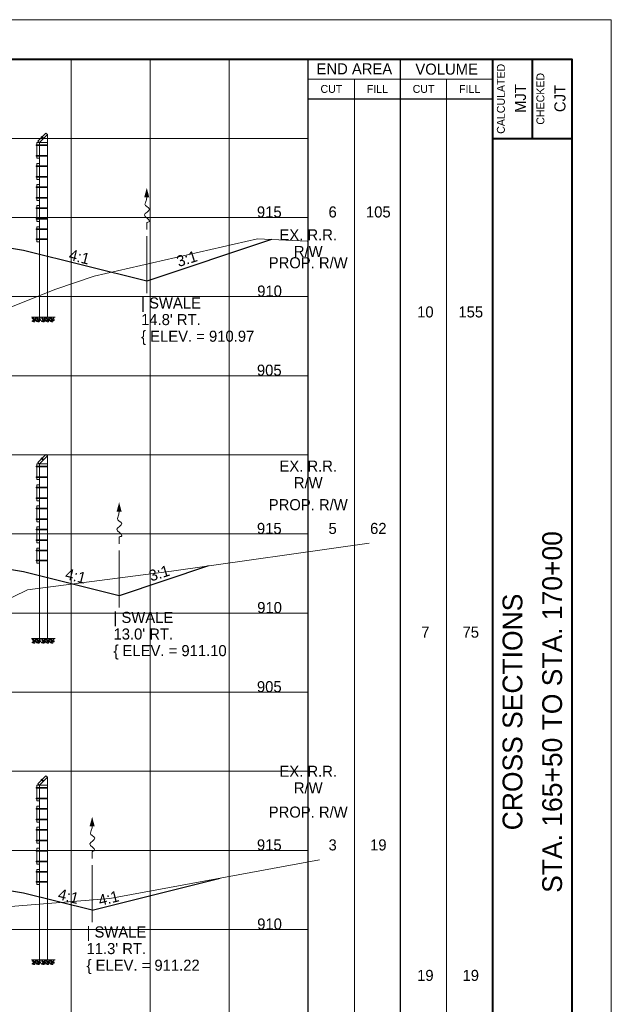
# Paper-space layout 'Layout1' of a CAD drawing. Header units: feet. Extents: x -1084 to 2301, y -843 to 1840.
# Tile 18 of 46: x 123 to 160, y 505 to 568. Entities that reach past the tile are written whole.
import ezdxf
from ezdxf.enums import TextEntityAlignment as Align

# ---------------------------------------------------------------- set-up
doc = ezdxf.new("R2010")
doc.units = ezdxf.units.FT
doc.header["$LTSCALE"] = 10
doc.header["$MEASUREMENT"] = 0
for name, pattern in [('cl5', [50, 1.25, -1.25, 45, -1.25, 1.25]), ('DGN Style 2', [42.257429, 25.354457, -16.902971]), ('DGN Style 3', [59.1604, 42.257429, -16.902971]), ('esmtrrex', [4.75, 0.8, -0.325, -0.325, 0.8, -0.3, 0.8, -0.3, 0.8, -0.3]), ('fencepr', [1, 0.925, 0.075]), ('rowpr', [5.45, 1, -0.225, -0.225, 4])]:
    doc.linetypes.add(name, pattern=pattern)
for name, color, linetype, lineweight in [('DR_P_Flow_Arrow', 151, 'Continuous', 13), ('GE_P_CL_5', 7, 'cl5', 13), ('RD_P_Cells', 7, 'Continuous', 0), ('RD_P_Fence', 230, 'fencepr', 13), ('RW_P_Fee_RW', 193, 'rowpr', 40), ('RW_X_Esmt_RR', 6, 'esmtrrex', 30), ('SH_Border', 7, 'Continuous', 40), ('SH_Data', 7, 'Continuous', 0), ('SH_Major_Grid_Line', 254, 'Continuous', 13), ('SH_Text', 7, 'Continuous', 13), ('TX_P_1', 7, 'Continuous', 13), ('TX_P_5', 7, 'Continuous', 13), ('XS_P_Finished_Grade', 3, 'Continuous', 30), ('XS_P_Subgrade', 4, 'Continuous', 30), ('XS_X_Ground_Line', 3, 'DGN Style 2', 13)]:
    doc.layers.add(name, color=color, linetype=linetype, lineweight=lineweight)
doc.layers.add('SH_Cut_Line', color=7, linetype='DGN Style 3', lineweight=0, plot=False)
doc.styles.add('Slanted-Normal LS 0.50', font='font31.shx', dxfattribs={"height": 0.14})
doc.styles.add('Style-font30', font='font30.shx')
doc.styles.add('Style-font31', font='font31.shx')
doc.styles.add('Style-font70', font='font70.shx')

# ---------------------------------------------------------------- blocks, each defined once
blk = doc.blocks.new('CROSS_SPLIT_1')
at = {"layer": 'SH_Border', "color": 7, "linetype": 'Continuous', "lineweight": 40}
for p, q in [((32.5, 0.5), (32.5, 21.5)), ((33, 21.5), (33, 20.5)), ((32.5, 20.5), (33.5, 20.5))]:
    blk.add_line(p, q, dxfattribs=at)
at = {"layer": 'SH_Border', "color": 7, "linetype": 'Continuous', "lineweight": 40, "flags": 128}
blk.add_lwpolyline([(2, 21.5), (33.5, 21.5), (33.5, 0.5), (2, 0.5), (2, 21.5)], close=True, dxfattribs=at)
at = {"layer": 'SH_Cut_Line', "color": 7, "linetype": 'DGN Style 3', "lineweight": 0, "flags": 128}
blk.add_lwpolyline([(0, 0), (34, 0), (34, 22), (0, 22), (0, 0)], close=True, dxfattribs=at)
at = {"layer": 'SH_Data', "color": 7, "linetype": 'Continuous', "lineweight": 30}
for p, q in [((30.166, 0.5), (30.166, 21.5)), ((31.333, 0.5), (31.333, 21.5)), ((30.166, 21), (32.5, 21))]:
    blk.add_line(p, q, dxfattribs=at)
at = {"layer": 'SH_Data', "color": 7, "linetype": 'Continuous', "lineweight": 0}
blk.add_line((30.166, 21.25), (32.5, 21.25), dxfattribs=at)
at = {"layer": 'SH_Data', "color": 7, "linetype": 'Continuous', "lineweight": 13}
for p, q in [((30.75, 0.5), (30.75, 21.25)), ((31.917, 0.5), (31.917, 21.25))]:
    blk.add_line(p, q, dxfattribs=at)
at = {"layer": 'SH_Major_Grid_Line', "color": 254, "linetype": 'Continuous', "lineweight": 13}
for p, q in [((27.166, 0.5), (27.166, 21.5)), ((28.166, 0.5), (28.166, 21.5)), ((29.166, 0.5), (29.166, 21.5)), ((19.166, 20.5), (30.166, 20.5)), ((19.166, 19.5), (30.166, 19.5)), ((19.166, 18.5), (30.166, 18.5)), ((19.166, 17.5), (30.166, 17.5)), ((19.166, 16.5), (30.166, 16.5)), ((19.166, 15.5), (30.166, 15.5)), ((19.166, 14.5), (30.166, 14.5)), ((19.166, 13.5), (30.166, 13.5)), ((19.166, 12.5), (30.166, 12.5)), ((19.166, 11.5), (30.166, 11.5)), ((19.166, 10.5), (30.166, 10.5))]:
    blk.add_line(p, q, dxfattribs=at)
at = {"layer": 'SH_Data', "color": 7, "linetype": 'Continuous', "lineweight": 13, "style": 'Style-font30'}
for s, p in [('END AREA', (30.75, 21.379)), ('VOLUME', (31.917, 21.375))]:
    blk.add_text(s, height=0.14, dxfattribs=at).set_placement(p, align=Align.MIDDLE_CENTER)
at = {"layer": 'SH_Data', "color": 7, "linetype": 'Continuous', "lineweight": 0, "style": 'Style-font30'}
for s, p in [('CALCULATED', (32.553, 21)), ('CHECKED', (33.053, 21))]:
    blk.add_text(s, height=0.1, rotation=90, dxfattribs=at).set_placement(p, align=Align.TOP_CENTER)
for s, p in [('CUT', (30.459, 21.125)), ('FILL', (31.042, 21.125)), ('CUT', (31.625, 21.125)), ('FILL', (32.208, 21.125))]:
    blk.add_text(s, height=0.1, dxfattribs=at).set_placement(p, align=Align.MIDDLE_CENTER)
at = {"layer": 'SH_Data', "lineweight": 13, "style": 'Style-font30'}
for p in [(32.92, 21.004), (33.42, 21.004)]:
    blk.add_attdef('Text', text='', height=0.14, rotation=90, dxfattribs=at).set_placement(p, align=Align.CENTER)
at = {"layer": 'SH_Data', "color": 7, "linetype": 'Continuous', "lineweight": 0, "style": 'Style-font70'}
for p in [(32.75, 13.25), (33.252, 13.25)]:
    blk.add_attdef('Text', text='', height=0.25, rotation=90, dxfattribs=at).set_placement(p, align=Align.MIDDLE_CENTER)
at = {"layer": 'TX_P_1', "color": 7, "style": 'Style-font70'}
for p in [(32.75, 3.75), (33.25, 3.75)]:
    blk.add_attdef('Text', text='', height=0.25, rotation=90, dxfattribs=at).set_placement(p, align=Align.MIDDLE_CENTER)
blk = doc.blocks.new('XS POINT_78')
at = {"layer": 'RW_X_Esmt_RR', "linetype": 'DGN Style 3', "lineweight": 0}
blk.add_line((0, 3.5), (0, -3.5), dxfattribs=at)
blk = doc.blocks.new('DFL-P_39')
at = {"layer": 'DR_P_Flow_Arrow', "color": 151, "linetype": 'Continuous', "lineweight": 13}
blk.add_open_spline([(-0.0799, 0.0003), (-0.081, 0.0002), (-0.082, 0.0002), (-0.0831, 0.0003), (-0.0943, 0.0003), (-0.1051, 0.005), (-0.116, 0.0078), (-0.1231, 0.0095), (-0.131, 0.0131), (-0.1368, 0.015), (-0.1515, 0.0198), (-0.165, -0.0203), (-0.1793, -0.0217), (-0.1954, -0.0234), (-0.2116, 0.0181), (-0.2278, 0.0195), (-0.2454, 0.0211), (-0.2657, -0.0279), (-0.2838, -0.0217), (-0.2903, -0.0195), (-0.2867, 0.0007), (-0.2951, 0.0006), (-0.3134, 0.0004), (-0.3317, 0.0002), (-0.35, 0)], degree=3, knots=[0, 0, 0, 0, 0.009646, 0.009646, 0.009646, 0.112481, 0.112481, 0.112481, 0.179673, 0.179673, 0.179673, 0.350625, 0.350625, 0.350625, 0.544565, 0.544565, 0.544565, 0.756426, 0.756426, 0.756426, 0.832712, 0.832712, 0.832712, 1, 1, 1, 1], dxfattribs=at)
at = {"layer": 'DR_P_Flow_Arrow', "color": 151, "linetype": 'Continuous', "lineweight": 0, "extrusion": (0, 0, -1)}
blk.add_solid([(0.08, 0.0215), (0, 0), (0.08, -0.0214)], dxfattribs=at)
blk = doc.blocks.new('GPKLBL_132')
at = {"layer": 'TX_P_5', "linetype": 'Continuous', "extrusion": (0, 0, -1), "insert": (-0.445, 0.967), "char_height": 0.7, "attachment_point": 3, "text_direction": (-0.986394, 0.164399, 0), "line_spacing_factor": 0.6, "style": 'Style-font31'}
blk.add_mtext('4:1', dxfattribs=at)
blk = doc.blocks.new('GPKLBL_134')
at = {"layer": 'TX_P_5', "linetype": 'Continuous', "insert": (-0.511, 0.978), "char_height": 0.7, "attachment_point": 1, "rotation": 350.53768, "line_spacing_factor": 0.6, "style": 'Style-font31'}
blk.add_mtext('4:1', dxfattribs=at)
blk = doc.blocks.new('RCP_1')
at = {"layer": 'RD_P_Cells'}
for points, knots in [([(0.018, 0.094), (0.034, 0.1), (0.049, 0.107), (0.065, 0.113), (0.073, 0.116), (0.077, 0.099), (0.078, 0.091), (0.079, 0.081), (0.071, 0.071), (0.063, 0.061), (0.052, 0.047), (0.024, 0.038), (0.018, 0.052), (0.015, 0.06), (0.014, 0.068), (0.014, 0.076), (0.014, 0.08), (0.012, 0.085), (0.014, 0.089), (0.016, 0.09), (0.017, 0.092), (0.018, 0.094)], [0, 0, 0, 0, 0.258176, 0.258176, 0.258176, 0.385117, 0.385117, 0.385117, 0.555016, 0.555016, 0.555016, 0.785627, 0.785627, 0.785627, 0.908123, 0.908123, 0.908123, 0.969027, 0.969027, 0.969027, 1, 1, 1, 1]), ([(0.047, 0.33), (0.055, 0.335), (0.064, 0.339), (0.072, 0.343), (0.081, 0.347), (0.092, 0.348), (0.102, 0.349), (0.109, 0.349), (0.116, 0.347), (0.123, 0.341), (0.129, 0.335), (0.128, 0.327), (0.127, 0.32), (0.124, 0.31), (0.12, 0.299), (0.109, 0.291), (0.099, 0.282), (0.089, 0.281), (0.078, 0.279), (0.067, 0.276), (0.054, 0.269), (0.043, 0.279), (0.036, 0.286), (0.034, 0.293), (0.034, 0.301), (0.035, 0.307), (0.035, 0.315), (0.04, 0.321), (0.042, 0.324), (0.044, 0.327), (0.047, 0.33)], [0, 0, 0, 0, 0.107172, 0.107172, 0.107172, 0.224609, 0.224609, 0.224609, 0.311187, 0.311187, 0.311187, 0.390245, 0.390245, 0.390245, 0.521508, 0.521508, 0.521508, 0.650159, 0.650159, 0.650159, 0.785017, 0.785017, 0.785017, 0.874079, 0.874079, 0.874079, 0.953282, 0.953282, 0.953282, 1, 1, 1, 1]), ([(0.156, 0.261), (0.171, 0.264), (0.186, 0.267), (0.201, 0.269), (0.216, 0.271), (0.223, 0.245), (0.227, 0.231), (0.23, 0.218), (0.228, 0.202), (0.217, 0.19), (0.204, 0.176), (0.189, 0.17), (0.173, 0.165), (0.159, 0.161), (0.143, 0.159), (0.129, 0.165), (0.12, 0.169), (0.114, 0.175), (0.109, 0.183), (0.1, 0.197), (0.098, 0.215), (0.105, 0.228), (0.11, 0.236), (0.117, 0.244), (0.126, 0.249), (0.133, 0.254), (0.14, 0.258), (0.148, 0.26), (0.151, 0.26), (0.154, 0.261), (0.156, 0.262)], [0, 0, 0, 0, 0.126661, 0.126661, 0.126661, 0.253188, 0.253188, 0.253188, 0.368171, 0.368171, 0.368171, 0.509113, 0.509113, 0.509113, 0.63015, 0.63015, 0.63015, 0.70369, 0.70369, 0.70369, 0.826515, 0.826515, 0.826515, 0.907901, 0.907901, 0.907901, 0.976801, 0.976801, 0.976801, 1, 1, 1, 1]), ([(0.158, 0.106), (0.17, 0.109), (0.181, 0.113), (0.193, 0.116), (0.211, 0.12), (0.228, 0.117), (0.245, 0.102), (0.259, 0.091), (0.26, 0.075), (0.256, 0.062), (0.252, 0.047), (0.242, 0.032), (0.227, 0.019), (0.208, 0.002), (0.181, -0.004), (0.162, 0.008), (0.146, 0.017), (0.129, 0.031), (0.126, 0.047), (0.124, 0.058), (0.13, 0.07), (0.136, 0.079), (0.14, 0.086), (0.144, 0.093), (0.15, 0.099), (0.152, 0.101), (0.155, 0.104), (0.158, 0.106)], [0, 0, 0, 0, 0.098896, 0.098896, 0.098896, 0.24332, 0.24332, 0.24332, 0.355319, 0.355319, 0.355319, 0.496743, 0.496743, 0.496743, 0.673566, 0.673566, 0.673566, 0.816859, 0.816859, 0.816859, 0.906168, 0.906168, 0.906168, 0.969895, 0.969895, 0.969895, 1, 1, 1, 1]), ([(0.287, 0.352), (0.3, 0.354), (0.312, 0.356), (0.325, 0.358), (0.336, 0.359), (0.339, 0.335), (0.335, 0.325), (0.331, 0.314), (0.322, 0.303), (0.311, 0.295), (0.301, 0.287), (0.279, 0.289), (0.273, 0.301), (0.269, 0.309), (0.271, 0.318), (0.273, 0.326), (0.274, 0.331), (0.275, 0.337), (0.279, 0.342), (0.281, 0.345), (0.284, 0.349), (0.287, 0.352)], [0, 0, 0, 0, 0.188286, 0.188286, 0.188286, 0.356428, 0.356428, 0.356428, 0.541746, 0.541746, 0.541746, 0.732506, 0.732506, 0.732506, 0.852511, 0.852511, 0.852511, 0.937171, 0.937171, 0.937171, 1, 1, 1, 1]), ([(0.307, 0.203), (0.319, 0.208), (0.331, 0.213), (0.342, 0.218), (0.355, 0.224), (0.36, 0.197), (0.363, 0.184), (0.366, 0.171), (0.363, 0.157), (0.352, 0.144), (0.342, 0.132), (0.331, 0.126), (0.319, 0.123), (0.309, 0.12), (0.297, 0.119), (0.288, 0.129), (0.276, 0.14), (0.272, 0.153), (0.274, 0.165), (0.276, 0.174), (0.28, 0.186), (0.289, 0.191), (0.295, 0.195), (0.301, 0.199), (0.307, 0.203)], [0, 0, 0, 0, 0.135762, 0.135762, 0.135762, 0.276579, 0.276579, 0.276579, 0.425633, 0.425633, 0.425633, 0.565886, 0.565886, 0.565886, 0.678149, 0.678149, 0.678149, 0.814077, 0.814077, 0.814077, 0.922173, 0.922173, 0.922173, 1, 1, 1, 1])]:
    blk.add_open_spline(points, degree=3, knots=knots, dxfattribs=at)
blk = doc.blocks.new('XS POINT_80')
at = {"layer": 'RW_P_Fee_RW', "linetype": 'Continuous', "lineweight": 13}
blk.add_line((0, 3.5), (0, -3.5), dxfattribs=at)
blk = doc.blocks.new('XS POINT_81')
at = {"layer": 'RW_X_Esmt_RR', "linetype": 'DGN Style 3', "lineweight": 0}
blk.add_line((0, 3.5), (0, -3.5), dxfattribs=at)
blk = doc.blocks.new('DFL-P_40')
at = {"layer": 'DR_P_Flow_Arrow', "color": 151, "linetype": 'Continuous', "lineweight": 13}
blk.add_open_spline([(-0.0799, 0.0003), (-0.081, 0.0002), (-0.082, 0.0002), (-0.0831, 0.0003), (-0.0943, 0.0003), (-0.1051, 0.005), (-0.116, 0.0078), (-0.1231, 0.0095), (-0.131, 0.0131), (-0.1368, 0.015), (-0.1515, 0.0198), (-0.165, -0.0203), (-0.1793, -0.0218), (-0.1954, -0.0234), (-0.2116, 0.0181), (-0.2278, 0.0195), (-0.2454, 0.0211), (-0.2657, -0.0279), (-0.2838, -0.0218), (-0.2903, -0.0195), (-0.2867, 0.0007), (-0.2951, 0.0006), (-0.3134, 0.0004), (-0.3317, 0.0002), (-0.35, 0)], degree=3, knots=[0, 0, 0, 0, 0.009646, 0.009646, 0.009646, 0.112481, 0.112481, 0.112481, 0.179673, 0.179673, 0.179673, 0.350625, 0.350625, 0.350625, 0.544565, 0.544565, 0.544565, 0.756426, 0.756426, 0.756426, 0.832712, 0.832712, 0.832712, 1, 1, 1, 1], dxfattribs=at)
at = {"layer": 'DR_P_Flow_Arrow', "color": 151, "linetype": 'Continuous', "lineweight": 0, "extrusion": (0, 0, -1)}
blk.add_solid([(0.08, 0.0215), (0, 0), (0.08, -0.0214)], dxfattribs=at)
blk = doc.blocks.new('GPKLBL_138')
at = {"layer": 'TX_P_5', "linetype": 'Continuous', "insert": (-0.511, 0.978), "char_height": 0.7, "attachment_point": 1, "rotation": 350.53768, "line_spacing_factor": 0.6, "style": 'Style-font31'}
blk.add_mtext('4:1', dxfattribs=at)
blk = doc.blocks.new('GPKLBL_139')
at = {"layer": 'TX_P_5', "linetype": 'Continuous', "extrusion": (0, 0, -1), "insert": (-0.445, 0.967), "char_height": 0.7, "attachment_point": 3, "text_direction": (-0.986394, 0.164399, 0), "line_spacing_factor": 0.6, "style": 'Style-font31'}
blk.add_mtext('3:1', dxfattribs=at)
blk = doc.blocks.new('XS POINT_83')
at = {"layer": 'RW_P_Fee_RW', "linetype": 'Continuous', "lineweight": 13}
blk.add_line((0, 3.5), (0, -3.5), dxfattribs=at)
blk = doc.blocks.new('XS POINT_84')
at = {"layer": 'RW_X_Esmt_RR', "linetype": 'DGN Style 3', "lineweight": 0}
blk.add_line((0, 3.5), (0, -3.5), dxfattribs=at)
blk = doc.blocks.new('DFL-P_41')
at = {"layer": 'DR_P_Flow_Arrow', "color": 151, "linetype": 'Continuous', "lineweight": 13}
blk.add_open_spline([(-0.0799, 0.0003), (-0.081, 0.0002), (-0.082, 0.0002), (-0.0831, 0.0003), (-0.0943, 0.0003), (-0.1051, 0.005), (-0.116, 0.0077), (-0.1231, 0.0095), (-0.131, 0.0131), (-0.1368, 0.015), (-0.1515, 0.0198), (-0.165, -0.0203), (-0.1793, -0.0218), (-0.1954, -0.0234), (-0.2116, 0.0181), (-0.2278, 0.0195), (-0.2454, 0.0211), (-0.2657, -0.0279), (-0.2838, -0.0218), (-0.2903, -0.0195), (-0.2867, 0.0007), (-0.2951, 0.0006), (-0.3134, 0.0004), (-0.3317, 0.0002), (-0.35, 0)], degree=3, knots=[0, 0, 0, 0, 0.009646, 0.009646, 0.009646, 0.112481, 0.112481, 0.112481, 0.179673, 0.179673, 0.179673, 0.350625, 0.350625, 0.350625, 0.544565, 0.544565, 0.544565, 0.756426, 0.756426, 0.756426, 0.832712, 0.832712, 0.832712, 1, 1, 1, 1], dxfattribs=at)
at = {"layer": 'DR_P_Flow_Arrow', "color": 151, "linetype": 'Continuous', "lineweight": 0, "extrusion": (0, 0, -1)}
blk.add_solid([(0.08, 0.0215), (0, 0), (0.08, -0.0214)], dxfattribs=at)
blk = doc.blocks.new('GPKLBL_143')
at = {"layer": 'TX_P_5', "linetype": 'Continuous', "insert": (-0.511, 0.978), "char_height": 0.7, "attachment_point": 1, "rotation": 350.53768, "line_spacing_factor": 0.6, "style": 'Style-font31'}
blk.add_mtext('4:1', dxfattribs=at)
blk = doc.blocks.new('GPKLBL_144')
at = {"layer": 'TX_P_5', "linetype": 'Continuous', "extrusion": (0, 0, -1), "insert": (-0.445, 0.967), "char_height": 0.7, "attachment_point": 3, "text_direction": (-0.986394, 0.164399, 0), "line_spacing_factor": 0.6, "style": 'Style-font31'}
blk.add_mtext('3:1', dxfattribs=at)
blk = doc.blocks.new('XS POINT_86')
at = {"layer": 'RW_P_Fee_RW', "linetype": 'Continuous', "lineweight": 13}
blk.add_line((0, 3.5), (0, -3.5), dxfattribs=at)

psp = doc.layouts.get("Layout1")

# ---------------------------------------------------------------- linework, layer by layer
at = {"layer": 'GE_P_CL_5'}
for p, q in [((130.619, 553.829), (130.619, 550.226)), ((128.872, 533.959), (128.872, 530.356)), ((127.166, 514.079), (127.166, 510.476))]:
    psp.add_line(p, q, dxfattribs=at)
at = {"layer": 'RD_P_Fence', "linetype": 'Continuous'}
for p, q in [((124.24, 560.333), (123.74, 559.833)), ((124.333, 560.24), (123.833, 559.74)), ((123.946, 560.068), (124.004, 560.127)), ((124.089, 559.954), (123.946, 560.097)), ((123.96, 560.053), (123.946, 560.068)), ((124.118, 559.983), (123.976, 560.126)), ((124.019, 560.112), (124.004, 560.127)), ((124.333, 560.24), (124.333, 548.711)), ((124.333, 559.596), (123.625, 559.596)), ((124.333, 559.554), (123.625, 559.554)), ((123.666, 559.616), (123.645, 559.616)), ((123.645, 559.533), (123.645, 559.616)), ((123.666, 559.533), (123.645, 559.533)), ((123.833, 559.74), (123.666, 559.74)), ((123.666, 558.74), (123.666, 559.74)), ((123.833, 559.74), (123.833, 548.711)), ((124.333, 559.74), (123.833, 559.74)), ((124.333, 558.926), (123.625, 558.926)), ((124.333, 558.884), (123.625, 558.884)), ((123.666, 558.946), (123.645, 558.946)), ((123.645, 558.863), (123.645, 558.946)), ((123.666, 558.863), (123.645, 558.863)), ((124.333, 558.266), (123.625, 558.266)), ((124.333, 558.224), (123.625, 558.224)), ((123.666, 558.286), (123.645, 558.286)), ((123.645, 558.203), (123.645, 558.286)), ((123.666, 558.203), (123.645, 558.203)), ((123.833, 558.74), (123.666, 558.74)), ((123.833, 558.41), (123.666, 558.41)), ((123.666, 557.41), (123.666, 558.41)), ((124.333, 557.596), (123.625, 557.596)), ((124.333, 557.554), (123.625, 557.554)), ((123.666, 557.616), (123.645, 557.616)), ((123.645, 557.533), (123.645, 557.616)), ((123.666, 557.533), (123.645, 557.533)), ((124.333, 556.936), (123.625, 556.936)), ((123.666, 556.956), (123.645, 556.956)), ((123.645, 556.873), (123.645, 556.956)), ((123.833, 557.41), (123.666, 557.41)), ((123.833, 557.08), (123.666, 557.08)), ((123.666, 556.08), (123.666, 557.08)), ((124.333, 556.894), (123.625, 556.894)), ((123.666, 556.873), (123.645, 556.873)), ((123.666, 556.286), (123.645, 556.286)), ((123.645, 556.203), (123.645, 556.286)), ((124.333, 556.266), (123.625, 556.266)), ((124.333, 556.224), (123.625, 556.224)), ((123.666, 556.203), (123.645, 556.203)), ((123.833, 556.08), (123.666, 556.08)), ((123.833, 555.75), (123.666, 555.75)), ((123.666, 554.75), (123.666, 555.75)), ((124.333, 555.606), (123.625, 555.606)), ((124.333, 555.564), (123.625, 555.564)), ((123.666, 555.626), (123.645, 555.626)), ((123.645, 555.543), (123.645, 555.626)), ((123.666, 555.543), (123.645, 555.543)), ((124.333, 554.936), (123.625, 554.936)), ((124.333, 554.894), (123.625, 554.894)), ((123.666, 554.956), (123.645, 554.956)), ((123.645, 554.873), (123.645, 554.956)), ((123.666, 554.873), (123.645, 554.873)), ((123.833, 554.75), (123.666, 554.75)), ((123.833, 554.42), (123.666, 554.42)), ((123.666, 553.462), (123.666, 554.42)), ((124.333, 554.276), (123.625, 554.276)), ((124.333, 554.234), (123.625, 554.234)), ((123.666, 554.296), (123.645, 554.296)), ((123.645, 554.213), (123.645, 554.296)), ((123.666, 554.213), (123.645, 554.213)), ((124.333, 553.648), (123.625, 553.648)), ((124.333, 553.606), (123.625, 553.606)), ((123.666, 553.668), (123.645, 553.668)), ((123.645, 553.585), (123.645, 553.668)), ((123.666, 553.585), (123.645, 553.585)), ((123.833, 553.462), (123.666, 553.462)), ((124.333, 548.711), (123.833, 548.711)), ((124.24, 540.026), (123.74, 539.526)), ((124.333, 539.933), (123.833, 539.433)), ((123.946, 539.761), (124.004, 539.82)), ((124.089, 539.647), (123.946, 539.79)), ((123.96, 539.746), (123.946, 539.761)), ((124.118, 539.677), (123.976, 539.819)), ((124.019, 539.805), (124.004, 539.82)), ((124.333, 539.933), (124.333, 528.404)), ((124.333, 539.289), (123.625, 539.289)), ((124.333, 539.247), (123.625, 539.247)), ((123.666, 539.31), (123.645, 539.31)), ((123.645, 539.226), (123.645, 539.31)), ((123.666, 539.226), (123.645, 539.226)), ((123.833, 539.433), (123.666, 539.433)), ((123.666, 538.433), (123.666, 539.433)), ((123.833, 539.433), (123.833, 528.404)), ((124.333, 539.433), (123.833, 539.433)), ((124.333, 538.619), (123.625, 538.619)), ((124.333, 538.577), (123.625, 538.577)), ((123.666, 538.64), (123.645, 538.64)), ((123.645, 538.556), (123.645, 538.64)), ((123.666, 538.556), (123.645, 538.556)), ((123.833, 538.433), (123.666, 538.433)), ((124.333, 537.959), (123.625, 537.959)), ((124.333, 537.917), (123.625, 537.917)), ((123.666, 537.98), (123.645, 537.98)), ((123.645, 537.896), (123.645, 537.98)), ((123.666, 537.896), (123.645, 537.896)), ((123.833, 538.103), (123.666, 538.103)), ((123.666, 537.103), (123.666, 538.103)), ((124.333, 537.289), (123.625, 537.289)), ((124.333, 537.247), (123.625, 537.247)), ((123.666, 537.31), (123.645, 537.31)), ((123.645, 537.226), (123.645, 537.31)), ((123.666, 537.226), (123.645, 537.226)), ((123.833, 537.103), (123.666, 537.103)), ((124.333, 536.629), (123.625, 536.629)), ((124.333, 536.587), (123.625, 536.587)), ((123.666, 536.65), (123.645, 536.65)), ((123.645, 536.566), (123.645, 536.65)), ((123.666, 536.566), (123.645, 536.566)), ((123.833, 536.773), (123.666, 536.773)), ((123.666, 535.773), (123.666, 536.773)), ((124.333, 535.959), (123.625, 535.959)), ((124.333, 535.917), (123.625, 535.917)), ((123.666, 535.98), (123.645, 535.98)), ((123.645, 535.896), (123.645, 535.98)), ((123.666, 535.896), (123.645, 535.896)), ((123.833, 535.773), (123.666, 535.773)), ((124.333, 535.299), (123.625, 535.299)), ((124.333, 535.257), (123.625, 535.257)), ((123.666, 535.32), (123.645, 535.32)), ((123.645, 535.236), (123.645, 535.32)), ((123.666, 535.236), (123.645, 535.236)), ((123.833, 535.443), (123.666, 535.443)), ((123.666, 534.443), (123.666, 535.443)), ((124.333, 534.629), (123.625, 534.629)), ((124.333, 534.587), (123.625, 534.587)), ((123.666, 534.65), (123.645, 534.65)), ((123.645, 534.566), (123.645, 534.65)), ((123.666, 534.566), (123.645, 534.566)), ((124.333, 533.969), (123.625, 533.969)), ((124.333, 533.927), (123.625, 533.927)), ((123.666, 533.99), (123.645, 533.99)), ((123.645, 533.906), (123.645, 533.99)), ((123.666, 533.906), (123.645, 533.906)), ((123.833, 534.443), (123.666, 534.443)), ((123.833, 534.113), (123.666, 534.113)), ((123.666, 533.155), (123.666, 534.113)), ((124.333, 533.341), (123.625, 533.341)), ((124.333, 533.299), (123.625, 533.299)), ((123.666, 533.362), (123.645, 533.362)), ((123.645, 533.278), (123.645, 533.362)), ((123.666, 533.278), (123.645, 533.278)), ((123.833, 533.155), (123.666, 533.155)), ((124.333, 528.404), (123.833, 528.404)), ((124.24, 519.719), (123.74, 519.219)), ((124.333, 519.626), (123.833, 519.126)), ((124.333, 519.626), (124.333, 508.097)), ((124.333, 518.982), (123.625, 518.982)), ((123.666, 519.003), (123.645, 519.003)), ((123.645, 518.92), (123.645, 519.003)), ((123.833, 519.126), (123.666, 519.126)), ((123.666, 518.126), (123.666, 519.126)), ((123.833, 519.126), (123.833, 508.097)), ((124.333, 519.126), (123.833, 519.126)), ((123.946, 519.454), (124.004, 519.513)), ((124.089, 519.341), (123.946, 519.483)), ((123.96, 519.44), (123.946, 519.454)), ((124.118, 519.37), (123.976, 519.513)), ((124.019, 519.499), (124.004, 519.513)), ((124.333, 518.941), (123.625, 518.941)), ((123.666, 518.92), (123.645, 518.92)), ((123.666, 518.333), (123.645, 518.333)), ((123.645, 518.25), (123.645, 518.333)), ((124.333, 518.312), (123.625, 518.312)), ((124.333, 518.271), (123.625, 518.271)), ((123.666, 518.25), (123.645, 518.25)), ((123.833, 518.126), (123.666, 518.126)), ((123.833, 517.796), (123.666, 517.796)), ((123.666, 516.796), (123.666, 517.796)), ((124.333, 517.652), (123.625, 517.652)), ((124.333, 517.611), (123.625, 517.611)), ((123.666, 517.673), (123.645, 517.673)), ((123.645, 517.59), (123.645, 517.673)), ((123.666, 517.59), (123.645, 517.59)), ((124.333, 516.982), (123.625, 516.982)), ((124.333, 516.941), (123.625, 516.941)), ((123.666, 517.003), (123.645, 517.003)), ((123.645, 516.92), (123.645, 517.003)), ((123.666, 516.92), (123.645, 516.92)), ((123.833, 516.796), (123.666, 516.796)), ((123.833, 516.466), (123.666, 516.466)), ((123.666, 515.466), (123.666, 516.466)), ((124.333, 516.322), (123.625, 516.322)), ((124.333, 516.281), (123.625, 516.281)), ((123.666, 516.343), (123.645, 516.343)), ((123.645, 516.26), (123.645, 516.343)), ((123.666, 516.26), (123.645, 516.26)), ((124.333, 515.652), (123.625, 515.652)), ((124.333, 515.611), (123.625, 515.611)), ((123.666, 515.673), (123.645, 515.673)), ((123.645, 515.59), (123.645, 515.673)), ((123.666, 515.59), (123.645, 515.59)), ((123.833, 515.466), (123.666, 515.466)), ((124.333, 514.992), (123.625, 514.992)), ((124.333, 514.951), (123.625, 514.951)), ((123.666, 515.013), (123.645, 515.013)), ((123.645, 514.93), (123.645, 515.013)), ((123.666, 514.93), (123.645, 514.93)), ((123.833, 515.136), (123.666, 515.136)), ((123.666, 514.136), (123.666, 515.136)), ((124.333, 514.322), (123.625, 514.322)), ((124.333, 514.281), (123.625, 514.281)), ((123.666, 514.343), (123.645, 514.343)), ((123.645, 514.26), (123.645, 514.343)), ((123.666, 514.26), (123.645, 514.26)), ((123.833, 514.136), (123.666, 514.136)), ((124.333, 513.662), (123.625, 513.662)), ((124.333, 513.621), (123.625, 513.621)), ((123.666, 513.683), (123.645, 513.683)), ((123.645, 513.6), (123.645, 513.683)), ((123.666, 513.6), (123.645, 513.6)), ((123.833, 513.806), (123.666, 513.806)), ((123.666, 512.848), (123.666, 513.806)), ((124.333, 513.034), (123.625, 513.034)), ((124.333, 512.993), (123.625, 512.993)), ((123.666, 513.055), (123.645, 513.055)), ((123.645, 512.972), (123.645, 513.055)), ((123.666, 512.972), (123.645, 512.972)), ((123.833, 512.848), (123.666, 512.848)), ((124.333, 508.097), (123.833, 508.097))]:
    psp.add_line(p, q, dxfattribs=at)
at = {"layer": 'RD_P_Fence'}
for p, q in [((123.946, 560.097), (123.976, 560.126)), ((124.333, 560.24), (124.24, 560.333)), ((123.625, 559.554), (123.625, 559.596)), ((123.833, 559.74), (123.74, 559.833)), ((123.625, 558.884), (123.625, 558.926)), ((123.625, 558.224), (123.625, 558.266)), ((123.625, 557.554), (123.625, 557.596)), ((123.625, 556.894), (123.625, 556.936)), ((123.625, 556.224), (123.625, 556.266)), ((123.625, 555.564), (123.625, 555.606)), ((123.625, 554.894), (123.625, 554.936)), ((123.625, 554.234), (123.625, 554.276)), ((123.625, 553.606), (123.625, 553.648)), ((123.833, 539.433), (123.74, 539.526)), ((123.946, 539.79), (123.976, 539.819)), ((124.333, 539.933), (124.24, 540.026)), ((123.625, 539.247), (123.625, 539.289)), ((123.625, 538.577), (123.625, 538.619)), ((123.625, 537.917), (123.625, 537.959)), ((123.625, 537.247), (123.625, 537.289)), ((123.625, 536.587), (123.625, 536.629)), ((123.625, 535.917), (123.625, 535.959)), ((123.625, 535.257), (123.625, 535.299)), ((123.625, 534.587), (123.625, 534.629)), ((123.625, 533.927), (123.625, 533.969)), ((123.625, 533.299), (123.625, 533.341)), ((124.333, 519.626), (124.24, 519.719)), ((123.625, 518.941), (123.625, 518.982)), ((123.833, 519.126), (123.74, 519.219)), ((123.946, 519.483), (123.976, 519.513)), ((123.625, 518.271), (123.625, 518.312)), ((123.625, 517.611), (123.625, 517.652)), ((123.625, 516.941), (123.625, 516.982)), ((123.625, 516.281), (123.625, 516.322)), ((123.625, 515.611), (123.625, 515.652)), ((123.625, 514.951), (123.625, 514.992)), ((123.625, 514.281), (123.625, 514.322)), ((123.625, 513.621), (123.625, 513.662)), ((123.625, 512.993), (123.625, 513.034))]:
    psp.add_line(p, q, dxfattribs=at)
at = {"layer": 'RD_P_Fence', "ltscale": 1.166667, "extrusion": (0, 0, -1)}
for centre in [(-124.318, 559.575), (-124.318, 558.905), (-124.318, 558.245), (-124.318, 557.575), (-124.318, 556.915), (-124.318, 556.245), (-124.318, 555.585), (-124.318, 554.915), (-124.318, 554.255), (-124.318, 553.627), (-124.318, 539.268), (-124.318, 538.598), (-124.318, 537.938), (-124.318, 537.268), (-124.318, 536.608), (-124.318, 535.938), (-124.318, 535.278), (-124.318, 534.608), (-124.318, 533.948), (-124.318, 533.32), (-124.318, 518.962), (-124.318, 518.292), (-124.318, 517.632), (-124.318, 516.962), (-124.318, 516.302), (-124.318, 515.632), (-124.318, 514.972), (-124.318, 514.302), (-124.318, 513.642), (-124.318, 513.014)]:
    psp.add_arc(centre, 0.03, 119.86589, 240.13411, dxfattribs=at)
at = {"layer": 'XS_P_Finished_Grade'}
for p, q in [((122.833, 552.917), (120.833, 553.25)), ((138.516, 553.602), (130.619, 550.97)), ((130.619, 550.97), (122.833, 552.917)), ((122.833, 532.61), (120.833, 532.943)), ((134.517, 532.982), (128.872, 531.1)), ((128.872, 531.1), (122.833, 532.61)), ((127.166, 511.22), (135.254, 513.242)), ((122.833, 512.303), (120.833, 512.637)), ((127.166, 511.22), (122.833, 512.303))]:
    psp.add_line(p, q, dxfattribs=at)
at = {"layer": 'XS_P_Subgrade', "lineweight": 13}
for p, q in [((123.833, 548.711), (123.325, 548.711)), ((124.333, 548.711), (124.825, 548.711)), ((123.833, 528.404), (123.325, 528.404)), ((124.333, 528.404), (124.825, 528.404)), ((123.833, 508.097), (123.325, 508.097)), ((124.333, 508.097), (124.825, 508.097))]:
    psp.add_line(p, q, dxfattribs=at)
at = {"layer": 'XS_X_Ground_Line', "flags": 128}
for points in [[(87.486, 546.733), (93.495, 546.814), (109.26, 547.459), (114.156, 547.654), (115.832, 547.971), (121.111, 548.971), (124.877, 550.478), (127.293, 551.296), (137.617, 553.645), (140.768, 553.495)], [(89.281, 528.073), (97.862, 528.092), (106.409, 528.437), (115.521, 528.939), (115.833, 528.953), (117.836, 529.044), (119.398, 529.663), (123.075, 531.473), (132.175, 532.653), (144.682, 534.409)], [(87.074, 508.907), (89.09, 508.917), (106.133, 510.237), (109.845, 510.445), (115.502, 510.95), (115.832, 510.976), (128.275, 511.959), (141.553, 514.4)]]:
    psp.add_lwpolyline(points, dxfattribs=at)

# ---------------------------------------------------------------- block references
at = {"layer": 'DR_P_Flow_Arrow', "color": 151, "linetype": 'Continuous', "lineweight": 0, "xscale": 7.5, "yscale": 7.5, "zscale": 7.5, "rotation": 89.99999999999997}
for name, p in [('DFL-P_41', (130.619, 556.872)), ('DFL-P_40', (128.872, 537.002)), ('DFL-P_39', (127.166, 517.122))]:
    psp.add_blockref(name, p, dxfattribs=at)
at = {"layer": 'RD_P_Cells', "xscale": 0.75, "yscale": 0.75, "zscale": 0.75}
for p in [(123.355, 548.397), (123.636, 548.397), (123.953, 548.397), (124.22, 548.397), (124.495, 548.397), (123.355, 528.091), (123.636, 528.091), (123.953, 528.091), (124.22, 528.091), (124.495, 528.091), (123.355, 507.784), (123.636, 507.784), (123.953, 507.784), (124.22, 507.784), (124.495, 507.784)]:
    psp.add_blockref('RCP_1', p, dxfattribs=at)
at = {"layer": 'RW_P_Fee_RW', "linetype": 'Continuous', "lineweight": 13}
for name, p in [('XS POINT_86', (140.832, 548.048)), ('XS POINT_83', (140.833, 532.758)), ('XS POINT_80', (140.832, 513.332))]:
    psp.add_blockref(name, p, dxfattribs=at)
at = {"layer": 'RW_X_Esmt_RR', "linetype": 'DGN Style 3', "lineweight": 0}
for name, p in [('XS POINT_84', (140.833, 548.926)), ('XS POINT_81', (140.833, 534.314)), ('XS POINT_78', (140.833, 515.027))]:
    psp.add_blockref(name, p, dxfattribs=at)
at = {"layer": 'SH_Cut_Line', "color": 7, "linetype": 'DGN Style 3', "lineweight": 0}
ref = psp.add_blockref('CROSS_SPLIT_1', (-10, 457.5), dxfattribs=dict(at, xscale=5, yscale=5, zscale=5))
ref.add_attrib('Text', 'CROSS SECTIONS', dxfattribs={"layer": 'SH_Data', "color": 7, "linetype": 'Continuous', "lineweight": 0, "height": 1.25, "rotation": 90, "style": 'Style-font70'}).set_placement((153.75, 523.75), align=Align.MIDDLE_CENTER)
ref.add_attrib('Text', 'MJT', dxfattribs={"layer": 'SH_Data', "lineweight": 13, "height": 0.7, "rotation": 90, "style": 'Style-font30'}).set_placement((154.6, 562.518), align=Align.CENTER)
ref.add_attrib('Text', 'CJT', dxfattribs={"layer": 'SH_Data', "lineweight": 13, "height": 0.7, "rotation": 90, "style": 'Style-font30'}).set_placement((157.1, 562.518), align=Align.CENTER)
ref.add_attrib('Text', 'STA. 165+50 TO STA. 170+00', dxfattribs={"layer": 'SH_Data', "color": 7, "linetype": 'Continuous', "lineweight": 0, "height": 1.25, "rotation": 90, "style": 'Style-font70'}).set_placement((156.258, 523.75), align=Align.MIDDLE_CENTER)
at = {"layer": 'TX_P_5', "linetype": 'Continuous', "rotation": 355.4260787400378}
for name, p in [('GPKLBL_143', (126.246, 551.998)), ('GPKLBL_138', (126.013, 531.828)), ('GPKLBL_134', (125.553, 511.587))]:
    psp.add_blockref(name, p, dxfattribs=at)
at = {"layer": 'TX_P_5', "linetype": 'Continuous', "extrusion": (0, 0, -1)}
for name, p, rotation in [('GPKLBL_144', (-133.364, 551.904), 351.8357058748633), ('GPKLBL_139', (-131.618, 532.034), 351.8357058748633), ('GPKLBL_132', (-128.386, 511.478), 355.4260787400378)]:
    psp.add_blockref(name, p, dxfattribs=dict(at, rotation=rotation))

# ---------------------------------------------------------------- texts
at = {"layer": 'RW_P_Fee_RW', "linetype": 'Continuous', "lineweight": 13, "char_height": 0.7, "attachment_point": 2, "line_spacing_factor": 0.9, "style": 'Style-font31'}
for insert in [(140.832, 552.49), (140.833, 537.2), (140.832, 517.774)]:
    psp.add_mtext('PROP. R/W', dxfattribs=dict(at, insert=insert))
at = {"layer": 'RW_X_Esmt_RR', "linetype": 'Continuous', "lineweight": 0, "char_height": 0.7, "attachment_point": 8, "line_spacing_factor": 0.9, "style": 'Style-font31'}
for insert in [(140.833, 552.493), (140.833, 537.881), (140.833, 518.594)]:
    psp.add_mtext('EX. R.R.\\PR/W', dxfattribs=dict(at, insert=insert))
at = {"layer": 'SH_Text', "style": 'Style-font31'}
for s, p in [('915', (138.369, 555)), ('6', (142.376, 555)), ('105', (145.264, 555)), ('910', (138.386, 550)), ('10', (148.239, 548.681)), ('155', (151.111, 548.681)), ('905', (138.369, 545)), ('915', (138.369, 535)), ('5', (142.376, 535)), ('62', (145.264, 535)), ('910', (138.386, 530)), ('7', (148.239, 528.446)), ('75', (151.111, 528.446)), ('905', (138.369, 525)), ('915', (138.369, 515)), ('3', (142.376, 515)), ('19', (145.264, 515)), ('910', (138.386, 510)), ('19', (148.239, 506.754)), ('19', (151.111, 506.754))]:
    psp.add_text(s, height=0.7, dxfattribs=at).set_placement(p, align=Align.CENTER)
at = {"layer": 'TX_P_5', "char_height": 0.7, "attachment_point": 1, "line_spacing_factor": 0.9, "style": 'Slanted-Normal LS 0.50'}
for s, insert in [("| SWALE\\P14.8' RT.\\P\\{ ELEV. = 910.97", (130.263, 549.948)), ("| SWALE\\P13.0' RT.\\P\\{ ELEV. = 911.10", (128.516, 530.078)), ("| SWALE\\P11.3' RT.\\P\\{ ELEV. = 911.22", (126.81, 510.198))]:
    psp.add_mtext(s, dxfattribs=dict(at, insert=insert))

doc.saveas('drawing.dxf')
